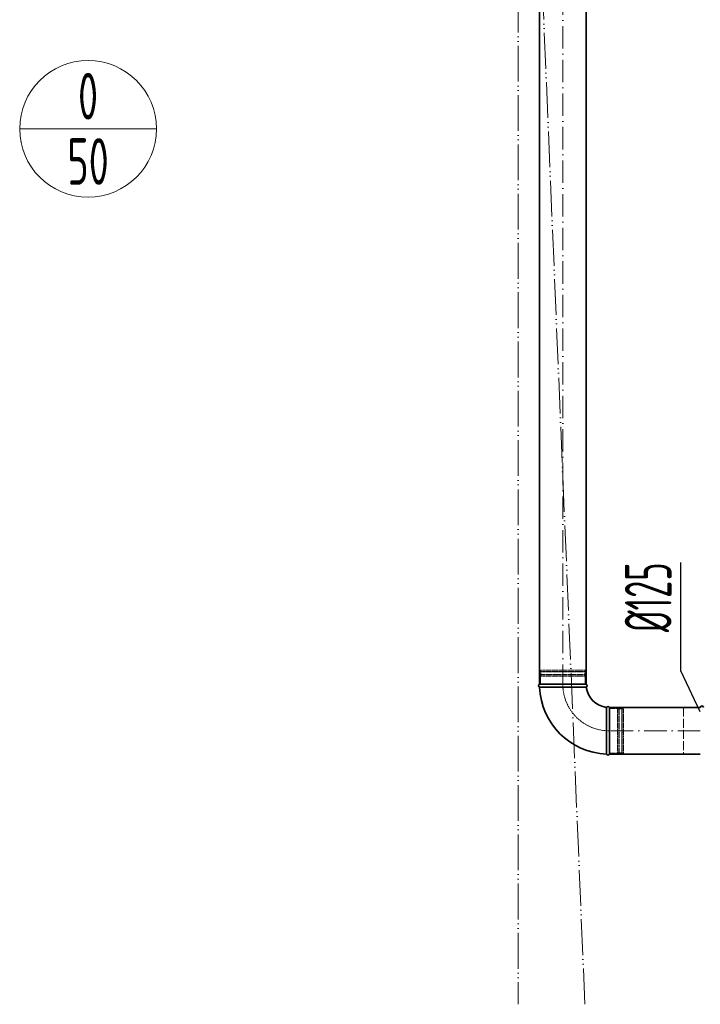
# Model space of a CAD drawing. Header units: millimetres. Extents: x -118717 to 8962, y 22910 to 145283.
# Tile 170 of 193: x -4873 to -3048, y 69117 to 71758. Entities that reach past the tile are written whole.
import ezdxf
from ezdxf.enums import TextEntityAlignment as Align

# ---------------------------------------------------------------- set-up
doc = ezdxf.new("R2010")
doc.units = ezdxf.units.MM
for name, pattern in [('ACAD_ISO02W100', [15, 12, -3]), ('ACAD_ISO05W100', [33, 24, -3, 0, -3, 0, -3]), ('ACAD_ISO10W100', [18, 12, -3, 0, -3]), ('phl_thick', [0])]:
    doc.linetypes.add(name, pattern=pattern)
for name, color, linetype, lineweight in [('VZT_05 ETA (ODVOD) - OBRYS', 6, 'Continuous', 35), ('VZT_06 ETA (ODVOD) - OSA', 6, 'ACAD_ISO10W100', 5), ('VZT_35 TLUMIČE HLUKU - OBRYS', 1, 'Continuous', 35), ('VZT_52 POPIS - DISTRIBUCE', 7, 'Continuous', 5), ('VZT_60_KOTY - DIMENZE', 7, 'Continuous', 5), ('VZT_POŽADAVKY NA STAVBU - PODHLEDY', 4, 'ACAD_ISO05W100', 5)]:
    doc.layers.add(name, color=color, linetype=linetype, lineweight=lineweight)
doc.layers.add('VZT_07 ETA (ODVOD) - NETISK', color=8, linetype='ACAD_ISO02W100', lineweight=5, plot=False)
doc.layers.add('VZT_39 TLUMIČE HLUKU - NETISK', color=8, linetype='ACAD_ISO02W100', lineweight=5, plot=False)
doc.styles.add('EVORA_125', font='isocp.shx', dxfattribs={"width": 0.6, "height": 125})
doc.styles.add('JS', font='isocp.shx', dxfattribs={"width": 0.6, "height": 125})

msp = doc.modelspace()

# ---------------------------------------------------------------- linework, layer by layer
at = {"layer": 'VZT_05 ETA (ODVOD) - OBRYS'}
for p, q in [((-3354.2, 69975.3), (-3479.2, 69975.3)), ((-3291.7, 69787.8), (-3291.7, 69912.8))]:
    msp.add_line(p, q, dxfattribs=at)
for points in [[(-3479.2, 69975.3), (-3479.2, 72911.8)], [(-3354.2, 69975.3), (-3354.2, 72911.8)], [(-3291.7, 69912.8), (-3047.9, 69912.8)], [(-3291.7, 69787.8), (-3047.9, 69787.8)]]:
    msp.add_lwpolyline(points, dxfattribs=at)
for centre, radius, start, end in [((-3477.6, 69971.5), 4.17, 113.4678, 248.8928), ((-3291.7, 69975.3), 187.5, 182.3607, 267.6393), ((-3355.9, 69971.5), 4.17, 300.2981, 66.5322), ((-3291.7, 69975.3), 62.5, 186.8302, 263.1698), ((-3295.6, 69911.2), 4.17, 23.4678, 149.7019), ((-3295.6, 69789.5), 4.17, 201.1072, 336.5322)]:
    msp.add_arc(centre, radius, start, end, dxfattribs=at)
for points, knots in [([(-3353.8, 69967.9), (-3353.8, 69967.9), (-3355.4, 69967.9), (-3361.5, 69967.8), (-3366, 69967.8), (-3377.4, 69967.8), (-3384.2, 69967.7), (-3399.2, 69967.7), (-3407.3, 69967.7), (-3423.6, 69967.7), (-3431.7, 69967.6), (-3446.9, 69967.6), (-3453.9, 69967.6), (-3465.6, 69967.6), (-3470.4, 69967.6), (-3477, 69967.6), (-3478.8, 69967.6), (-3479.1, 69967.6), (-3479.1, 69967.6), (-3479.1, 69967.6)], [0, 0, 0, 0, 24.235852, 24.235852, 48.531845, 48.531845, 73.024415, 73.024415, 97.570898, 97.570898, 122.078339, 122.078339, 146.53579, 146.53579, 170.957495, 170.957495, 195.359468, 195.359468, 197.168246, 197.168246, 197.168246, 197.168246]), ([(-3299.2, 69913.3), (-3299.2, 69913.3), (-3299.2, 69913.2), (-3299.2, 69912.9), (-3299.2, 69912.6), (-3299.2, 69911.5), (-3299.2, 69910.7), (-3299.2, 69907.6), (-3299.2, 69904.4), (-3299.3, 69895.5), (-3299.3, 69889.4), (-3299.3, 69875.2), (-3299.4, 69867.4), (-3299.4, 69851.2), (-3299.4, 69843), (-3299.4, 69827.1), (-3299.4, 69819.6), (-3299.4, 69806.4), (-3299.4, 69800.9), (-3299.4, 69793.9), (-3299.4, 69791.7), (-3299.5, 69788.8), (-3299.5, 69788), (-3299.5, 69788)], [197.067977, 197.067977, 197.067977, 197.067977, 201.792196, 201.792196, 209.190204, 209.190204, 218.040239, 218.040239, 237.760854, 237.760854, 262.206108, 262.206108, 286.831239, 286.831239, 311.323072, 311.323072, 335.946087, 335.946087, 360.704397, 360.704397, 377.088273, 377.088273, 394.105327, 394.105327, 394.105327, 394.105327])]:
    msp.add_open_spline(points, degree=3, knots=knots, dxfattribs=at)
at = {"layer": 'VZT_06 ETA (ODVOD) - OSA', "ltscale": 5}
for points in [[(-3416.7, 72911.8), (-3416.7, 69975.3)], [(-3047.9, 69850.3), (-3291.7, 69850.3)]]:
    msp.add_lwpolyline(points, dxfattribs=at)
at = {"layer": 'VZT_06 ETA (ODVOD) - OSA', "ltscale": 0.3}
msp.add_lwpolyline([(-3416.7, 69975.3), (-3416.7, 69975.3, 0.414214), (-3291.7, 69850.3), (-3291.7, 69850.3)], format="xyb", dxfattribs=at)
at = {"layer": 'VZT_07 ETA (ODVOD) - NETISK', "ltscale": 0.4}
for p, q in [((-3355.7, 70008.8), (-3477.7, 70008.8)), ((-3477.7, 70008.3), (-3477.7, 70008.8)), ((-3355.7, 70008.3), (-3477.7, 70008.3)), ((-3355.7, 70001.3), (-3477.7, 70001.3)), ((-3477.7, 70000.8), (-3477.7, 70001.3)), ((-3355.7, 70000.8), (-3477.7, 70000.8)), ((-3356.7, 70013.3), (-3476.7, 70013.3)), ((-3476.7, 70009.3), (-3476.7, 70013.3)), ((-3356.7, 70009.3), (-3476.7, 70009.3)), ((-3356.7, 69997.3), (-3476.7, 69997.3)), ((-3476.7, 69975.3), (-3476.7, 69997.3)), ((-3475.7, 70008.8), (-3475.7, 70009.3)), ((-3475.7, 70001.3), (-3475.7, 70008.3)), ((-3475.7, 69997.3), (-3475.7, 70000.8)), ((-3357.7, 70008.8), (-3357.7, 70009.3)), ((-3357.7, 70001.3), (-3357.7, 70008.3)), ((-3357.7, 69997.3), (-3357.7, 70000.8)), ((-3356.7, 70009.3), (-3356.7, 70013.3)), ((-3356.7, 69975.3), (-3356.7, 69997.3)), ((-3355.7, 70008.3), (-3355.7, 70008.8)), ((-3355.7, 70000.8), (-3355.7, 70001.3)), ((-3291.7, 69910.3), (-3269.7, 69910.3)), ((-3269.7, 69790.3), (-3269.7, 69910.3)), ((-3269.7, 69909.3), (-3266.2, 69909.3)), ((-3266.2, 69789.3), (-3266.2, 69911.3)), ((-3266.2, 69911.3), (-3265.7, 69911.3)), ((-3265.7, 69789.3), (-3265.7, 69911.3)), ((-3265.7, 69909.3), (-3258.7, 69909.3)), ((-3258.7, 69789.3), (-3258.7, 69911.3)), ((-3258.7, 69911.3), (-3258.2, 69911.3)), ((-3258.2, 69789.3), (-3258.2, 69911.3)), ((-3258.2, 69909.3), (-3257.7, 69909.3)), ((-3257.7, 69790.3), (-3257.7, 69910.3)), ((-3257.7, 69910.3), (-3253.7, 69910.3)), ((-3253.7, 69790.3), (-3253.7, 69910.3)), ((-3291.7, 69790.3), (-3269.7, 69790.3)), ((-3269.7, 69791.3), (-3266.2, 69791.3)), ((-3266.2, 69789.3), (-3265.7, 69789.3)), ((-3265.7, 69791.3), (-3258.7, 69791.3)), ((-3258.7, 69789.3), (-3258.2, 69789.3)), ((-3258.2, 69791.3), (-3257.7, 69791.3)), ((-3257.7, 69790.3), (-3253.7, 69790.3))]:
    msp.add_line(p, q, dxfattribs=at)
at = {"layer": 'VZT_35 TLUMIČE HLUKU - OBRYS'}
msp.add_arc((-3043.4, 69912.8), 4.5, 0, 180, dxfattribs=at)
at = {"layer": 'VZT_39 TLUMIČE HLUKU - NETISK', "ltscale": 2}
msp.add_lwpolyline([(-3047.9, 69912.8), (-3092.9, 69912.8), (-3092.9, 69787.8), (-3047.9, 69787.8)], dxfattribs=at)
at = {"layer": 'VZT_52 POPIS - DISTRIBUCE'}
msp.add_line((-4873.4, 71465.2), (-4506.6, 71465.2), dxfattribs=at)
msp.add_circle((-4690, 71465.2), 183.4, dxfattribs=at)
at = {"layer": 'VZT_60_KOTY - DIMENZE', "linetype": 'ByBlock', "lineweight": -2}
msp.add_line((-3100.1, 70011.4), (-3100.1, 70061.4), dxfattribs=at)
at = {"layer": 'VZT_60_KOTY - DIMENZE', "linetype": 'ByBlock', "lineweight": -2, "elevation": 0}
for points in [[(-3100.1, 70061.4), (-3100.1, 70302.1)], [(-3047.9, 69901.3), (-3100.1, 70011.4)]]:
    msp.add_lwpolyline(points, dxfattribs=at)
at = {"layer": 'VZT_POŽADAVKY NA STAVBU - PODHLEDY', "ltscale": 4}
for p, q in [((-3357.5, 69116.8), (-3536.7, 73406.4)), ((-3536.7, 73406.4), (-3536.7, 69116.9))]:
    msp.add_line(p, q, dxfattribs=at)

# ---------------------------------------------------------------- texts
at = {"layer": 'VZT_52 POPIS - DISTRIBUCE', "ltscale": 50, "style": 'JS', "width": 0.7}
for s, p in [('0', (-4690, 71552.7)), ('50', (-4690, 71377.7))]:
    msp.add_text(s, height=125, dxfattribs=at).set_placement(p, align=Align.MIDDLE_CENTER)
at = {"layer": 'VZT_60_KOTY - DIMENZE', "linetype": 'phl_thick', "insert": (-3250.1, 70302.1), "char_height": 125, "attachment_point": 3, "rotation": 90, "style": 'EVORA_125'}
msp.add_mtext('%%C125', dxfattribs=at)

doc.saveas('drawing.dxf')
